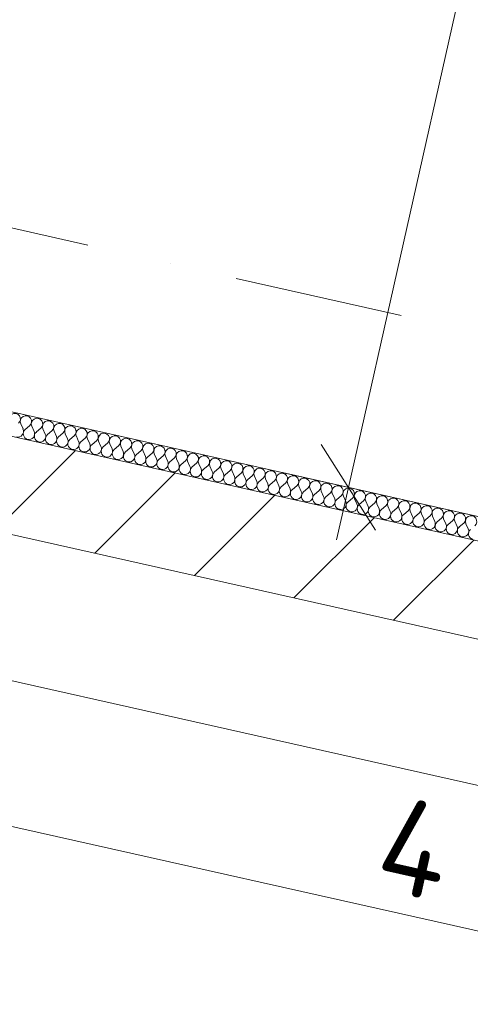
# Model space of a CAD drawing. Header units: millimetres. Extents: x -7213913 to -6937159, y 6128912 to 6404062.
# Tile 171 of 208: x -7189686 to -7188746, y 6173099 to 6175156. Entities that reach past the tile are written whole.
import ezdxf
from ezdxf.enums import TextEntityAlignment as Align

# ---------------------------------------------------------------- set-up
doc = ezdxf.new("R2010")
doc.units = ezdxf.units.MM
doc.header["$MEASUREMENT"] = 0
doc.linetypes.add('Штрихпунктирная', pattern=[670.277762, 352.777767, -176.388884, 0, -141.111112])
for name, color, linetype, lineweight in [('0_Ном._пера__120', 7, 'Continuous', 0), ('S - квартира_помещение.АР_Ном._пера__2', 8, 'Continuous', 15), ('S - МОП.АР_Ном._пера__2', 8, 'Continuous', 15), ('АР-Стены_внешние_.АР_Ном._пера__1', 7, 'Continuous', 0), ('АР-Стены_Перегородки_межквартирные_200.АР_Ном._пера__1', 7, 'Continuous', 15), ('АР-Чертеж-Оси_Осевые размеры.АР_Ном._пера__120', 7, 'Continuous', 0), ('АР-Чертеж-Размеры.АР_Ном._пера__1', 7, 'Continuous', 0), ('Паспорта Зон Archicad_Ном._пера__1', 7, 'Continuous', 0)]:
    doc.layers.add(name, color=color, linetype=linetype, lineweight=lineweight)
for name, color, linetype in [('S - квартира_помещение.АР', 7, 'Continuous'), ('S - МОП.АР', 7, 'Continuous'), ('АР-Стены_внешние_.АР', 7, 'Continuous'), ('АР-Стены_Перегородки_межквартирные_200.АР', 7, 'Continuous'), ('АР-Чертеж-Оси_Осевые размеры.АР', 7, 'Continuous'), ('АР-Чертеж-Размеры.АР', 7, 'Continuous')]:
    doc.layers.add(name, color=color, linetype=linetype)
doc.styles.add('РЎР“Р•РќР•Р\xa0Р\x98Р\xa0_РЎРўР\x98Р›Р¬_1', font='txt')
doc.styles.add('РЎР“Р•РќР•Р\xa0Р\x98Р\xa0_РЎРўР\x98Р›Р¬_2', font='calibri.ttf')
doc.styles.add('РЎР“Р•РќР•Р\xa0Р\x98Р\xa0_РЎРўР\x98Р›Р¬_3', font='GOST_Common.ttf')
doc.styles.add('РЎР“Р•РќР•Р\xa0Р\x98Р\xa0_РЎРўР\x98Р›Р¬_5', font='GOTHIC.TTF')
doc.dimstyles.new('СГЕНЕРИР_СТИЛЬ__3', dxfattribs={"dimtxt": 200, "dimasz": 142.5, "dimexe": 0.18, "dimexo": 0.0625, "dimgap": 0, "dimtad": 1, "dimdec": 0, "dimzin": 0, "dimdsep": 46, "dimtxsty": 'РЎР“Р•РќР•Р\xa0Р\x98Р\xa0_РЎРўР\x98Р›Р¬_3', "dimblk": 'ARROWHEAD_6', "dimblk1": 'ARROWHEAD_6', "dimblk2": 'ARROWHEAD_6', "dimcen": 0.09, "dimse1": 1, "dimse2": 1, "dimclrd": 7, "dimclre": 7, "dimclrt": 7, "dimazin": 0, "dimtfac": 1, "dimtdec": 4, "dimtmove": 0, "dimatfit": 3, "dimfxl": 1, "dimtolj": 1, "dimtzin": 0, "dimarcsym": 0})
doc.dimstyles.new('СГЕНЕРИР_СТИЛЬ__6', dxfattribs={"dimtxt": 129.999995, "dimasz": 142.5, "dimexe": 0.18, "dimexo": 300000, "dimgap": 0, "dimtad": 1, "dimdec": 0, "dimzin": 0, "dimdsep": 46, "dimtxsty": 'РЎР“Р•РќР•Р\xa0Р\x98Р\xa0_РЎРўР\x98Р›Р¬_3', "dimblk": 'ARROWHEAD_6', "dimblk1": 'ARROWHEAD_6', "dimblk2": 'ARROWHEAD_6', "dimcen": 0.09, "dimclrd": 7, "dimclre": 7, "dimclrt": 7, "dimazin": 0, "dimtfac": 1, "dimtdec": 4, "dimtmove": 2, "dimatfit": 3, "dimfxl": 1, "dimtolj": 1, "dimtzin": 0, "dimarcsym": 0})

# ---------------------------------------------------------------- blocks, each defined once
blk = doc.blocks.new('Кухня-столовая_1_36_1', base_point=(-7189706.7, 6172333.9))
at = {"layer": 'S - квартира_помещение.АР_Ном._пера__2', "color": 8, "linetype": 'Continuous', "lineweight": 15, "flags": 128}
blk.add_lwpolyline([(-7193758.8, 6172665.4), (-7191416.4, 6172138.2), (-7191575.4, 6171425.7), (-7190722.6, 6171234.2), (-7186342.9, 6170250.5), (-7186334.9, 6170248.7), (-7186314, 6170301.4), (-7186280.6, 6170774.7), (-7186280.6, 6170774.7), (-7186104.1, 6173271.8), (-7193260.6, 6174879.1)], close=True, dxfattribs=at)
at = {"layer": 'Паспорта Зон Archicad_Ном._пера__1', "color": 7, "lineweight": 0, "style": 'РЎР“Р•РќР•Р\xa0Р\x98Р\xa0_РЎРўР\x98Р›Р¬_1'}
blk.add_attdef('ROOM_NUMBER', text='', height=250, rotation=347.3417, dxfattribs=at).set_placement((-7187971.4, 6171826.9), align=Align.MIDDLE_CENTER)
at = {"layer": 'Паспорта Зон Archicad_Ном._пера__1', "color": 7, "lineweight": 0, "style": 'РЎР“Р•РќР•Р\xa0Р\x98Р\xa0_РЎРўР\x98Р›Р¬_2'}
blk.add_attdef('ROOM_AREA', text='', height=200, rotation=347.3417, dxfattribs=at).set_placement((-7186383.4, 6170756.6), align=Align.MIDDLE_RIGHT)
blk = doc.blocks.new('Лифтовой холл _ ПБЗ_1_51_1', base_point=(-7188853.3, 6178755.2))
at = {"layer": 'S - МОП.АР_Ном._пера__2', "color": 8, "linetype": 'Continuous', "lineweight": 15, "flags": 128}
blk.add_lwpolyline([(-7192033.9, 6181367.8), (-7192391.1, 6179777.4), (-7190283.6, 6179304.1), (-7191317.8, 6174699), (-7187902.9, 6173932.1), (-7186511.4, 6180127.5)], close=True, dxfattribs=at)
at = {"layer": 'Паспорта Зон Archicad_Ном._пера__1', "color": 7, "lineweight": 0, "style": 'РЎР“Р•РќР•Р\xa0Р\x98Р\xa0_РЎРўР\x98Р›Р¬_3'}
blk.add_attdef('ROOM_NUMBER', text='', height=350, rotation=347.3417, dxfattribs=at).set_placement((-7188399.6, 6179289.7), align=Align.MIDDLE_CENTER)
at = {"layer": 'Паспорта Зон Archicad_Ном._пера__1', "color": 7, "lineweight": 0, "style": 'РЎР“Р•РќР•Р\xa0Р\x98Р\xa0_РЎРўР\x98Р›Р¬_2'}
blk.add_attdef('ROOM_AREA', text='', height=200, rotation=347.3417, dxfattribs=at).set_placement((-7188124.6, 6178668.4), align=Align.MIDDLE_RIGHT)
blk = doc.blocks.new('Стена_135_1', base_point=(-7193336.2, 6174998.6))
at = {"layer": 'АР-Стены_Перегородки_межквартирные_200.АР', "linetype": 'Continuous', "lineweight": 0, "true_color": 0x000000}
h = blk.add_hatch(dxfattribs=at)
h.set_pattern_fill('БЛОКИ_БЕТОННЫЕ_ЭФФЕКТИВН_78', color=18, style=0, pattern_type=2)
h.set_pattern_definition([(45, (-6566190.34, 6562677.8), (-127.279217, 127.279217), [])])
h.paths.add_polyline_path([(-7193260.6, 6174879.1), (-7186020.2, 6173253), (-7185976.4, 6173448.1), (-7193216.8, 6175074.3)])
at = {"layer": 'АР-Стены_Перегородки_межквартирные_200.АР_Ном._пера__1', "color": 7, "linetype": 'Continuous', "lineweight": 15, "flags": 128}
for points in [[(-7193260.6, 6174879.1), (-7186104.1, 6173271.8)], [(-7187894.3, 6173878.9), (-7191348.3, 6174654.6)]]:
    blk.add_lwpolyline(points, dxfattribs=at)
blk = doc.blocks.new('*X530', base_point=(-6566190.3, 6562677.8))
at = {"layer": 'АР-Стены_внешние_.АР_Ном._пера__1', "color": 7, "linetype": 'Continuous', "lineweight": 0}
for p, q in [((-7189684.4, 6174311.4), (-7189679.5, 6174300.6)), ((-7189665.8, 6174307.2), (-7189674.9, 6174299.5)), ((-7189661.2, 6174306.2), (-7189656.3, 6174295.3)), ((-7189642.6, 6174302), (-7189651.6, 6174294.3)), ((-7189637.9, 6174301), (-7189633.1, 6174290.1)), ((-7189619.3, 6174296.8), (-7189628.4, 6174289.1)), ((-7189614.7, 6174295.8), (-7189609.8, 6174284.9)), ((-7189596.1, 6174291.6), (-7189605.2, 6174283.9)), ((-7189591.5, 6174290.5), (-7189586.6, 6174279.7)), ((-7189572.9, 6174286.4), (-7189581.9, 6174278.6)), ((-7189568.2, 6174285.3), (-7189563.4, 6174274.5)), ((-7189549.7, 6174281.2), (-7189558.7, 6174273.4)), ((-7189545, 6174280.1), (-7189540.1, 6174269.3)), ((-7189526.4, 6174275.9), (-7189535.5, 6174268.2)), ((-7189521.8, 6174274.9), (-7189516.9, 6174264)), ((-7189503.2, 6174270.7), (-7189512.3, 6174263)), ((-7189498.5, 6174269.7), (-7189493.7, 6174258.8)), ((-7189480, 6174265.5), (-7189489, 6174257.8)), ((-7189475.3, 6174264.5), (-7189470.4, 6174253.6)), ((-7189456.7, 6174260.3), (-7189465.8, 6174252.6)), ((-7189452.1, 6174259.2), (-7189447.2, 6174248.4)), ((-7189433.5, 6174255.1), (-7189442.6, 6174247.3)), ((-7189428.9, 6174254), (-7189424, 6174243.2)), ((-7189410.3, 6174249.9), (-7189419.3, 6174242.1)), ((-7189405.6, 6174248.8), (-7189400.7, 6174238)), ((-7189387, 6174244.6), (-7189396.1, 6174236.9)), ((-7189382.4, 6174243.6), (-7189377.5, 6174232.7)), ((-7189363.8, 6174239.4), (-7189372.9, 6174231.7)), ((-7189359.2, 6174238.4), (-7189354.3, 6174227.5)), ((-7189340.6, 6174234.2), (-7189349.6, 6174226.5)), ((-7189335.9, 6174233.2), (-7189331, 6174222.3)), ((-7189317.3, 6174229), (-7189326.4, 6174221.3)), ((-7189312.7, 6174227.9), (-7189307.8, 6174217.1)), ((-7189294.1, 6174223.8), (-7189303.2, 6174216)), ((-7189289.5, 6174222.7), (-7189284.6, 6174211.9)), ((-7189270.9, 6174218.5), (-7189279.9, 6174210.8)), ((-7189266.2, 6174217.5), (-7189261.4, 6174206.6)), ((-7189247.7, 6174213.3), (-7189256.7, 6174205.6)), ((-7189243, 6174212.3), (-7189238.1, 6174201.4)), ((-7189224.4, 6174208.1), (-7189233.5, 6174200.4)), ((-7189219.8, 6174207.1), (-7189214.9, 6174196.2)), ((-7189201.2, 6174202.9), (-7189210.2, 6174195.2)), ((-7189196.5, 6174201.9), (-7189191.7, 6174191)), ((-7189178, 6174197.7), (-7189187, 6174190)), ((-7189173.3, 6174196.6), (-7189168.4, 6174185.8)), ((-7189154.7, 6174192.5), (-7189163.8, 6174184.7)), ((-7189150.1, 6174191.4), (-7189145.2, 6174180.6)), ((-7189131.5, 6174187.2), (-7189140.6, 6174179.5)), ((-7189126.9, 6174186.2), (-7189122, 6174175.3)), ((-7189108.3, 6174182), (-7189117.3, 6174174.3)), ((-7189103.6, 6174181), (-7189098.7, 6174170.1)), ((-7189085, 6174176.8), (-7189094.1, 6174169.1)), ((-7189080.4, 6174175.8), (-7189075.5, 6174164.9)), ((-7189061.8, 6174171.6), (-7189070.9, 6174163.9)), ((-7189057.2, 6174170.5), (-7189052.3, 6174159.7)), ((-7189038.6, 6174166.4), (-7189047.6, 6174158.6)), ((-7189033.9, 6174165.3), (-7189029, 6174154.5)), ((-7189015.3, 6174161.2), (-7189024.4, 6174153.4)), ((-7189010.7, 6174160.1), (-7189005.8, 6174149.3)), ((-7188992.1, 6174155.9), (-7189001.2, 6174148.2)), ((-7188987.5, 6174154.9), (-7188982.6, 6174144)), ((-7188968.9, 6174150.7), (-7188977.9, 6174143)), ((-7188964.2, 6174149.7), (-7188959.4, 6174138.8)), ((-7188945.7, 6174145.5), (-7188954.7, 6174137.8)), ((-7188941, 6174144.5), (-7188936.1, 6174133.6)), ((-7188922.4, 6174140.3), (-7188931.5, 6174132.6)), ((-7188917.8, 6174139.2), (-7188912.9, 6174128.4)), ((-7188899.2, 6174135.1), (-7188908.2, 6174127.3)), ((-7188894.5, 6174134), (-7188889.7, 6174123.2)), ((-7188876, 6174129.9), (-7188885, 6174122.1)), ((-7188871.3, 6174128.8), (-7188866.4, 6174117.9)), ((-7188852.7, 6174124.6), (-7188861.8, 6174116.9)), ((-7188848.1, 6174123.6), (-7188843.2, 6174112.7)), ((-7188829.5, 6174119.4), (-7188838.6, 6174111.7)), ((-7188824.9, 6174118.4), (-7188820, 6174107.5)), ((-7188806.3, 6174114.2), (-7188815.3, 6174106.5)), ((-7188801.6, 6174113.2), (-7188796.7, 6174102.3)), ((-7188783, 6174109), (-7188792.1, 6174101.3)), ((-7188778.4, 6174107.9), (-7188773.5, 6174097.1)), ((-7188759.8, 6174103.8), (-7188768.9, 6174096)), ((-7188755.2, 6174102.7), (-7188750.3, 6174091.9))]:
    blk.add_line(p, q, dxfattribs=at)
for centre, start, end in [((-7189696.8, 6174321.5), 310.4719, 204.2117), ((-7189673.5, 6174316.3), 310.4719, 204.2117), ((-7189650.3, 6174311.1), 310.4719, 204.2117), ((-7189627.1, 6174305.9), 310.4719, 204.2117), ((-7189603.8, 6174300.6), 310.4719, 204.2117), ((-7189580.6, 6174295.4), 310.4719, 204.2117), ((-7189690.4, 6174295.7), 257.3418, 24.2117), ((-7189667.1, 6174290.5), 130.4719, 257.3418), ((-7189667.1, 6174290.5), 257.3418, 24.2117), ((-7189643.9, 6174285.2), 130.4719, 257.3418), ((-7189643.9, 6174285.2), 257.3418, 24.2117), ((-7189620.7, 6174280), 130.4719, 257.3418), ((-7189620.7, 6174280), 257.3418, 24.2117), ((-7189557.4, 6174290.2), 310.4719, 204.2117), ((-7189534.2, 6174285), 310.4719, 204.2117), ((-7189510.9, 6174279.8), 310.4719, 204.2117), ((-7189487.7, 6174274.6), 310.4719, 204.2117), ((-7189597.4, 6174274.8), 130.4719, 257.3418), ((-7189597.4, 6174274.8), 257.3418, 24.2117), ((-7189574.2, 6174269.6), 130.4719, 257.3418), ((-7189574.2, 6174269.6), 257.3418, 24.2117), ((-7189551, 6174264.4), 130.4719, 257.3418), ((-7189551, 6174264.4), 257.3418, 24.2117), ((-7189527.8, 6174259.2), 130.4719, 257.3418), ((-7189527.8, 6174259.2), 257.3418, 24.2117), ((-7189464.5, 6174269.3), 310.4719, 204.2117), ((-7189441.2, 6174264.1), 310.4719, 204.2117), ((-7189418, 6174258.9), 310.4719, 204.2117), ((-7189394.8, 6174253.7), 310.4719, 204.2117), ((-7189504.5, 6174253.9), 130.4719, 257.3418), ((-7189504.5, 6174253.9), 257.3418, 24.2117), ((-7189481.3, 6174248.7), 130.4719, 257.3418), ((-7189481.3, 6174248.7), 257.3418, 24.2117), ((-7189458.1, 6174243.5), 130.4719, 257.3418), ((-7189458.1, 6174243.5), 257.3418, 24.2117), ((-7189434.8, 6174238.3), 130.4719, 257.3418), ((-7189434.8, 6174238.3), 257.3418, 24.2117), ((-7189371.5, 6174248.5), 310.4719, 204.2117), ((-7189348.3, 6174243.3), 310.4719, 204.2117), ((-7189325.1, 6174238), 310.4719, 204.2117), ((-7189301.8, 6174232.8), 310.4719, 204.2117), ((-7189411.6, 6174233.1), 130.4719, 257.3418), ((-7189411.6, 6174233.1), 257.3418, 24.2117), ((-7189388.4, 6174227.9), 130.4719, 257.3418), ((-7189388.4, 6174227.9), 257.3418, 24.2117), ((-7189365.1, 6174222.6), 130.4719, 257.3418), ((-7189365.1, 6174222.6), 257.3418, 24.2117), ((-7189341.9, 6174217.4), 130.4719, 257.3418), ((-7189278.6, 6174227.6), 310.4719, 204.2117), ((-7189255.4, 6174222.4), 310.4719, 204.2117), ((-7189232.2, 6174217.2), 310.4719, 204.2117), ((-7189208.9, 6174212), 310.4719, 204.2117), ((-7189341.9, 6174217.4), 257.3418, 24.2117), ((-7189318.7, 6174212.2), 130.4719, 257.3418), ((-7189318.7, 6174212.2), 257.3418, 24.2117), ((-7189295.4, 6174207), 130.4719, 257.3418), ((-7189295.4, 6174207), 257.3418, 24.2117), ((-7189272.2, 6174201.8), 130.4719, 257.3418), ((-7189272.2, 6174201.8), 257.3418, 24.2117), ((-7189249, 6174196.5), 130.4719, 257.3418), ((-7189185.7, 6174206.7), 310.4719, 204.2117), ((-7189162.5, 6174201.5), 310.4719, 204.2117), ((-7189139.2, 6174196.3), 310.4719, 204.2117), ((-7189116, 6174191.1), 310.4719, 204.2117), ((-7189249, 6174196.5), 257.3418, 24.2117), ((-7189225.8, 6174191.3), 130.4719, 257.3418), ((-7189225.8, 6174191.3), 257.3418, 24.2117), ((-7189202.5, 6174186.1), 130.4719, 257.3418), ((-7189202.5, 6174186.1), 257.3418, 24.2117), ((-7189179.3, 6174180.9), 130.4719, 257.3418), ((-7189179.3, 6174180.9), 257.3418, 24.2117), ((-7189156.1, 6174175.7), 130.4719, 257.3418), ((-7189092.8, 6174185.9), 310.4719, 204.2117), ((-7189069.5, 6174180.6), 310.4719, 204.2117), ((-7189046.3, 6174175.4), 310.4719, 204.2117), ((-7189023.1, 6174170.2), 310.4719, 204.2117), ((-7189156.1, 6174175.7), 257.3418, 24.2117), ((-7189132.8, 6174170.5), 130.4719, 257.3418), ((-7189132.8, 6174170.5), 257.3418, 24.2117), ((-7189109.6, 6174165.2), 130.4719, 257.3418), ((-7189109.6, 6174165.2), 257.3418, 24.2117), ((-7189086.4, 6174160), 130.4719, 257.3418), ((-7189086.4, 6174160), 257.3418, 24.2117), ((-7189063.1, 6174154.8), 130.4719, 257.3418), ((-7188999.8, 6174165), 310.4719, 204.2117), ((-7188976.6, 6174159.8), 310.4719, 204.2117), ((-7188953.4, 6174154.6), 310.4719, 204.2117), ((-7188930.2, 6174149.3), 310.4719, 204.2117), ((-7189063.1, 6174154.8), 257.3418, 24.2117), ((-7189039.9, 6174149.6), 130.4719, 257.3418), ((-7189039.9, 6174149.6), 257.3418, 24.2117), ((-7189016.7, 6174144.4), 130.4719, 257.3418), ((-7189016.7, 6174144.4), 257.3418, 24.2117), ((-7188993.4, 6174139.2), 130.4719, 257.3418), ((-7188993.4, 6174139.2), 257.3418, 24.2117), ((-7188970.2, 6174133.9), 130.4719, 257.3418), ((-7188906.9, 6174144.1), 310.4719, 204.2117), ((-7188883.7, 6174138.9), 310.4719, 204.2117), ((-7188860.5, 6174133.7), 310.4719, 204.2117), ((-7188837.2, 6174128.5), 310.4719, 204.2117), ((-7188970.2, 6174133.9), 257.3418, 24.2117), ((-7188947, 6174128.7), 130.4719, 257.3418), ((-7188947, 6174128.7), 257.3418, 24.2117), ((-7188923.8, 6174123.5), 130.4719, 257.3418), ((-7188923.8, 6174123.5), 257.3418, 24.2117), ((-7188900.5, 6174118.3), 130.4719, 257.3418), ((-7188900.5, 6174118.3), 257.3418, 24.2117), ((-7188877.3, 6174113.1), 130.4719, 257.3418), ((-7188814, 6174123.3), 310.4719, 204.2117), ((-7188790.8, 6174118), 310.4719, 204.2117), ((-7188767.5, 6174112.8), 310.4719, 204.2117), ((-7188877.3, 6174113.1), 257.3418, 24.2117), ((-7188854.1, 6174107.8), 130.4719, 257.3418), ((-7188854.1, 6174107.8), 257.3418, 24.2117), ((-7188830.8, 6174102.6), 130.4719, 257.3418), ((-7188830.8, 6174102.6), 257.3418, 24.2117), ((-7188807.6, 6174097.4), 130.4719, 257.3418), ((-7188807.6, 6174097.4), 257.3418, 24.2117), ((-7188784.4, 6174092.2), 130.4719, 257.3418), ((-7188744.3, 6174107.6), 310.4719, 204.2117), ((-7188784.4, 6174092.2), 257.3418, 24.2117), ((-7188761.1, 6174087), 130.4719, 257.3418), ((-7188761.1, 6174087), 257.3418, 24.2117), ((-7188737.9, 6174081.8), 130.4719, 257.3418)]:
    blk.add_arc(centre, 11.9, start, end, dxfattribs=at)
blk = doc.blocks.new('Стена_224_1', base_point=(-7191337.3, 6174703.4))
at = {"layer": 'АР-Стены_внешние_.АР_Ном._пера__1', "color": 7, "linetype": 'Continuous', "lineweight": 0, "flags": 128}
for points in [[(-7187883.4, 6173927.7), (-7191337.3, 6174703.4)], [(-7191348.3, 6174654.6), (-7187894.3, 6173878.9)]]:
    blk.add_lwpolyline(points, dxfattribs=at)
at = {"layer": 'АР-Стены_внешние_.АР', "color": 7, "lineweight": 0}
blk.add_blockref('*X530', (-6566190.3, 6562677.8), dxfattribs=at)
blk = doc.blocks.new('Полилиния_2_1', base_point=(-7186841.8, 6173131.8))
at = {"layer": '0_Ном._пера__120', "color": 7, "linetype": 'Continuous', "lineweight": 0, "flags": 128}
blk.add_lwpolyline([(-7186841.8, 6173131.8), (-7190461.8, 6173944.8), (-7191342.2, 6174908)], dxfattribs=at)
blk = doc.blocks.new('*D982', base_point=(-6566190.3, 6562677.8))
at = {"layer": 'АР-Чертеж-Размеры.АР_Ном._пера__1', "color": 7, "linetype": 'Continuous', "lineweight": 0, "transparency": 16777216}
for p, q in [((-7187609.1, 6180374), (-7187584.4, 6180483.8)), ((-7187552.3, 6180284.4), (-7187665.8, 6180463.7)), ((-7187471.8, 6180343.2), (-7187746.3, 6180404.9)), ((-7189000.5, 6174178.6), (-7187609.1, 6180374)), ((-7189057.3, 6174268.2), (-7188943.8, 6174089)), ((-7188863.3, 6174147.8), (-7189137.7, 6174209.4)), ((-7189025.2, 6174068.8), (-7189000.5, 6174178.6))]:
    blk.add_line(p, q, dxfattribs=at)
at = {"layer": 'АР-Чертеж-Размеры.АР_Ном._пера__1', "color": 7, "lineweight": 0, "transparency": 16777216, "insert": (-7188375.4, 6177080.4), "char_height": 130, "attachment_point": 7, "rotation": 77.3418, "style": 'РЎР“Р•РќР•Р\xa0Р\x98Р\xa0_РЎРўР\x98Р›Р¬_3'}
blk.add_mtext('\\A1;{\\pql;\\fGOST Common|b0|i0|c204|p0;\\W1.000000;6\xa0350}', dxfattribs=at)
blk = doc.blocks.new('ARROWHEAD_6')
at = {"color": 0, "linetype": 'Continuous', "lineweight": 0}
for p, q in [((-0.5, -0.5), (0.5, 0.5)), ((0, 0), (-1, 0))]:
    blk.add_line(p, q, dxfattribs=at)
blk = doc.blocks.new('*D1108', base_point=(-6566190.3, 6562677.8))
at = {"layer": 'АР-Чертеж-Размеры.АР_Ном._пера__1', "color": 7, "linetype": 'Continuous', "lineweight": 0, "transparency": 16777216}
for p, q in [((-7193391, 6174298.3), (-7191049.4, 6173772.3)), ((-7191080.2, 6173635.1), (-7191018.6, 6173909.5)), ((-7190959.8, 6173829.1), (-7191139, 6173715.6)), ((-7191049.4, 6173772.3), (-7186234.6, 6172691)), ((-7186265.4, 6172553.7), (-7186203.8, 6172828.2)), ((-7186324.2, 6172634.2), (-7186145, 6172747.7)), ((-7186234.6, 6172691), (-7186124.8, 6172666.3))]:
    blk.add_line(p, q, dxfattribs=at)
at = {"layer": 'АР-Чертеж-Размеры.АР_Ном._пера__1', "color": 7, "lineweight": 0, "transparency": 16777216, "insert": (-7188953.3, 6173342.6), "char_height": 200, "attachment_point": 7, "rotation": 347.3417, "style": 'РЎР“Р•РќР•Р\xa0Р\x98Р\xa0_РЎРўР\x98Р›Р¬_3'}
blk.add_mtext('\\A1;{\\pql;\\fGOST Common|b0|i0|c204|p0;\\W1.000000;4\xa0935}', dxfattribs=at)
blk = doc.blocks.new('Стандартный Маркер Сетки[192]_1', base_point=(-7209178.4, 6179094.6))
at = {"layer": 'АР-Чертеж-Оси_Осевые размеры.АР_Ном._пера__120', "color": 7, "linetype": 'Штрихпунктирная', "lineweight": 0}
blk.add_line((-7208202.8, 6178875.5), (-7184083.8, 6173458.5), dxfattribs=at)
at = {"layer": 'АР-Чертеж-Оси_Осевые размеры.АР_Ном._пера__120', "color": 7, "lineweight": 0, "style": 'РЎР“Р•РќР•Р\xa0Р\x98Р\xa0_РЎРўР\x98Р›Р¬_5'}
blk.add_attdef('AC_MarkerText_1', text='', height=350, rotation=347.3417, dxfattribs=at).set_placement((-7209596.4, 6179385.2), align=Align.TOP_CENTER)
blk = doc.blocks.new('Стандартный Маркер Сетки[216]_1', base_point=(-7209178.4, 6179094.6))
at = {"layer": 'АР-Чертеж-Оси_Осевые размеры.АР_Ном._пера__120', "color": 7, "linetype": 'Штрихпунктирная', "lineweight": 0}
blk.add_line((-7208202.8, 6178875.5), (-7184083.8, 6173458.5), dxfattribs=at)
at = {"layer": 'АР-Чертеж-Оси_Осевые размеры.АР_Ном._пера__120', "color": 7, "lineweight": 0, "style": 'РЎР“Р•РќР•Р\xa0Р\x98Р\xa0_РЎРўР\x98Р›Р¬_5'}
blk.add_attdef('AC_MarkerText_1', text='', height=350, rotation=347.3417, dxfattribs=at).set_placement((-7209596.4, 6179385.2), align=Align.TOP_CENTER)

msp = doc.modelspace()

# ---------------------------------------------------------------- linework, layer by layer
at = {"layer": 'S - квартира_помещение.АР', "color": 254, "linetype": 'Continuous', "lineweight": 0, "true_color": 0xd8d8d8, "flags": 128}
msp.add_lwpolyline([(-7193758.8, 6172665.4), (-7191416.4, 6172138.2), (-7191575.4, 6171425.7), (-7190722.6, 6171234.2), (-7186342.9, 6170250.5), (-7186334.9, 6170248.7), (-7186314, 6170301.4), (-7186280.6, 6170774.7), (-7186280.6, 6170774.7), (-7186104.1, 6173271.8), (-7193260.6, 6174879.1)], close=True, dxfattribs=at)
at = {"layer": 'S - МОП.АР', "color": 254, "linetype": 'Continuous', "lineweight": 0, "true_color": 0xdadada, "flags": 128}
msp.add_lwpolyline([(-7192033.9, 6181367.8), (-7192391.1, 6179777.4), (-7190283.6, 6179304.1), (-7191317.8, 6174699), (-7187902.9, 6173932.1), (-7186511.4, 6180127.5)], close=True, dxfattribs=at)

# ---------------------------------------------------------------- block references
at = {"color": 7, "linetype": 'Continuous', "lineweight": 0}
msp.add_blockref('Полилиния_2_1', (-7186841.8, 6173131.8), dxfattribs=at)
at = {"layer": 'S - квартира_помещение.АР', "color": 7, "linetype": 'Continuous', "lineweight": 0}
msp.add_blockref('Кухня-столовая_1_36_1', (-7189706.7, 6172333.9), dxfattribs=at)
at = {"layer": 'S - МОП.АР', "color": 7, "linetype": 'Continuous', "lineweight": 0}
msp.add_blockref('Лифтовой холл _ ПБЗ_1_51_1', (-7188853.3, 6178755.2), dxfattribs=at)
at = {"layer": 'АР-Стены_внешние_.АР', "color": 7, "lineweight": 0}
msp.add_blockref('Стена_224_1', (-7191337.3, 6174703.4), dxfattribs=at)
at = {"layer": 'АР-Стены_Перегородки_межквартирные_200.АР', "color": 7, "lineweight": 0}
msp.add_blockref('Стена_135_1', (-7193336.2, 6174998.6), dxfattribs=at)
at = {"layer": 'АР-Чертеж-Оси_Осевые размеры.АР', "color": 8, "linetype": 'Continuous', "lineweight": 15}
for name in ['Стандартный Маркер Сетки[192]_1', 'Стандартный Маркер Сетки[216]_1']:
    msp.add_blockref(name, (-7209178.4, 6179094.6), dxfattribs=at)

# ---------------------------------------------------------------- dimensions: what is measured, and where the dimension line sits
at = {"layer": 'АР-Чертеж-Размеры.АР', "color": 7, "linetype": 'Continuous', "lineweight": 0}
for base, p1, p2, angle, dimstyle, picture, middle, turn in [((-7187609.1, 6180374), (-7189610.4, 6174315.5), (-7188733.6, 6180626.6), 77.3418, 'СГЕНЕРИР_СТИЛЬ__6', '*D982', (-7188390, 6177312.2), 77.3418), ((-7186234.6, 6172691), (-7190919, 6174353.2), (-7186104.1, 6173271.8), 347.3417, 'СГЕНЕРИР_СТИЛЬ__3', '*D1108', (-7188596.6, 6173364.9), 347.3417)]:
    dim = msp.add_linear_dim(base=base, p1=p1, p2=p2, angle=angle, dimstyle=dimstyle, dxfattribs=at)
    dim.commit()
    dim.dimension.update_dxf_attribs({"geometry": picture, "text_midpoint": middle, "dimtype": 160, "text_rotation": turn})

doc.saveas('drawing.dxf')
